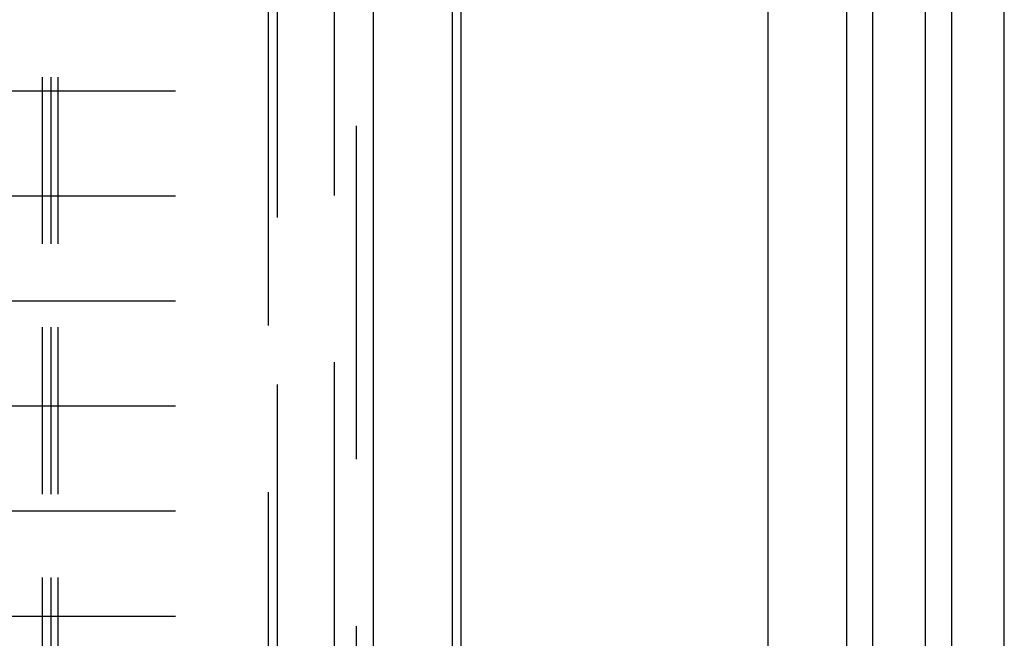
# Model space of a CAD drawing. Header units: millimetres. Extents: x 132157 to 155303, y 33763 to 45643.
# Tile 63 of 256: x 140925 to 141300, y 38923 to 39159. Entities that reach past the tile are written whole.
import ezdxf

# ---------------------------------------------------------------- set-up
doc = ezdxf.new("R2010")
doc.units = ezdxf.units.MM
doc.header["$LTSCALE"] = 20
doc.linetypes.add('ČÁRKOVANÁ2', pattern=[9.525, 6.35, -3.175])
for name, color, linetype in [('KABINA', 5, 'Continuous'), ('KOTY', 7, 'Continuous'), ('PŘEJEZD', 7, 'ČÁRKOVANÁ2'), ('VODÍTKA', 36, 'Continuous')]:
    doc.layers.add(name, color=color, linetype=linetype)

msp = doc.modelspace()

# ---------------------------------------------------------------- linework, layer by layer
at = {"layer": 'KABINA', "flags": 128}
for points in [[(141209.8365, 39927.9272), (141209.8365, 38749.2588)], [(141239.8365, 39927.9272), (141239.8365, 38749.2588)]]:
    msp.add_lwpolyline(points, dxfattribs=at)
at = {"layer": 'KOTY', "flags": 128}
for points in [[(141249.8365, 38752.5921), (141249.8365, 39927.9272)], [(141269.8381, 38752.5921), (141269.8365, 39927.9272)], [(141279.8365, 38752.5921), (141279.8365, 39927.9272)], [(141299.8365, 38752.5921), (141299.8365, 39927.9272)]]:
    msp.add_lwpolyline(points, dxfattribs=at)
at = {"layer": 'PŘEJEZD', "ltscale": 0.5}
for p, q in [((140933.8898, 38692.5921), (140933.8898, 40182.5921)), ((140937.1698, 38692.5921), (140937.1698, 40182.5921)), ((140939.8365, 38692.5921), (140939.8365, 40182.5921)), ((141059.8365, 38659.2588), (141059.8365, 40182.5917)), ((141089.8365, 38692.5921), (141089.8365, 40182.5917)), ((141093.1698, 38692.5921), (141093.1698, 40182.5917))]:
    msp.add_line(p, q, dxfattribs=at)
at = {"layer": 'PŘEJEZD'}
for p, q in [((141053.1698, 39880.5921), (141053.1698, 38224.9275)), ((141044.8345, 39790.5154), (141044.8345, 38276.2395)), ((141023.1698, 39782.095), (141023.1698, 38278.5921)), ((141019.8365, 38280.5921), (141019.8365, 39615.2588)), ((140476.5031, 39131.9255), (141023.1698, 39131.9255)), ((140476.5031, 39091.9255), (141023.1698, 39091.9255)), ((140476.5031, 39051.9255), (141023.1698, 39051.9255)), ((140476.5031, 39011.9255), (141023.1698, 39011.9255)), ((140476.5031, 38971.9255), (141023.1698, 38971.9255)), ((140476.5031, 38931.9255), (141023.1698, 38931.9255))]:
    msp.add_line(p, q, dxfattribs=at)
at = {"layer": 'VODÍTKA', "ltscale": 0.5}
for p, q in [((141059.8365, 34309.2588), (141059.8365, 40699.2588)), ((141089.8365, 34309.2588), (141089.8365, 40699.2588)), ((141093.1698, 34309.2588), (141093.1698, 40699.2588))]:
    msp.add_line(p, q, dxfattribs=at)

doc.saveas('drawing.dxf')
